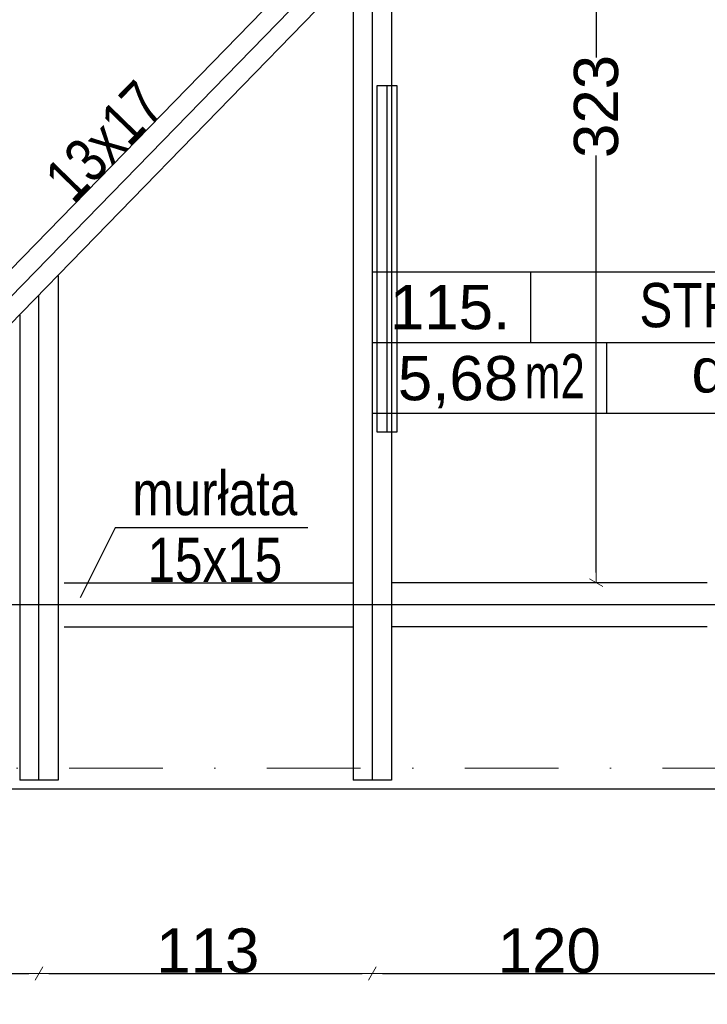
# Model space of a CAD drawing. Header units: millimetres. Extents: x 77315 to 1057463, y -108895 to -47643.
# Tile 4 of 62: x 84050 to 86380, y -105823 to -102484. Entities that reach past the tile are written whole.
import ezdxf

# ---------------------------------------------------------------- set-up
doc = ezdxf.new("R2010")
doc.units = ezdxf.units.MM
doc.header["$MEASUREMENT"] = 0
doc.linetypes.add('Dot & Dashed', pattern=[670.277762, 317.5, -176.388889, 0, -176.388874])
for name, color, linetype in [('A-OPISY-2', 7, 'Continuous'), ('A-OPISY-3', 7, 'Continuous'), ('detalokna', 7, 'Continuous'), ('DIM MALY', 7, 'Continuous'), ('Nowe_Interior - Lamp', 7, 'Continuous'), ('opisy inne', 7, 'Continuous'), ('OSIE', 7, 'Continuous'), ('podwaliny', 7, 'Continuous'), ('Structural - Grid', 7, 'Continuous'), ('wiezba', 7, 'Continuous')]:
    doc.layers.add(name, color=color, linetype=linetype)
doc.styles.add('STYL_AUTOMATYCZNY_1', font='arial.ttf')
doc.styles.add('STYL_AUTOMATYCZNY_2', font='arial.ttf')
doc.styles.add('STYL_AUTOMATYCZNY_3', font='arial.ttf', dxfattribs={"width": 0.8})
doc.styles.add('STYL_AUTOMATYCZNY_4', font='arial.ttf', dxfattribs={"width": 0.7})
doc.dimstyles.new('STYL_AUTOMATYCZNY__1', dxfattribs={"dimtxt": 150, "dimasz": 34.231941, "dimexe": 0.18, "dimexo": 0.0625, "dimgap": 0, "dimtad": 1, "dimdec": 0, "dimlfac": 0.1, "dimzin": 0, "dimdsep": 46, "dimtxsty": 'STYL_AUTOMATYCZNY_2', "dimblk": 'ARROWHEAD_2', "dimblk1": 'ARROWHEAD_2', "dimblk2": 'ARROWHEAD_2', "dimcen": 0.09, "dimse1": 1, "dimse2": 1, "dimclrd": 7, "dimclre": 7, "dimclrt": 7, "dimadec": 0, "dimazin": 0, "dimtfac": 1, "dimtdec": 4, "dimtmove": 0, "dimatfit": 3, "dimfxl": 0, "dimtolj": 1, "dimtzin": 0, "dimarcsym": 0})
doc.dimstyles.new('STYL_AUTOMATYCZNY__2', dxfattribs={"dimtxt": 150, "dimasz": 34.231941, "dimexe": 0.18, "dimexo": 0.0625, "dimgap": 0, "dimtad": 1, "dimtih": 1, "dimtoh": 1, "dimdec": 0, "dimlfac": 0.1, "dimzin": 0, "dimdsep": 46, "dimtxsty": 'STYL_AUTOMATYCZNY_2', "dimblk": 'ARROWHEAD_2', "dimblk1": 'ARROWHEAD_2', "dimblk2": 'ARROWHEAD_2', "dimcen": 0.09, "dimse1": 1, "dimse2": 1, "dimclrd": 7, "dimclre": 7, "dimclrt": 7, "dimadec": 0, "dimazin": 0, "dimtfac": 1, "dimtdec": 4, "dimtmove": 0, "dimatfit": 3, "dimfxl": 0, "dimtolj": 1, "dimtzin": 0, "dimarcsym": 0})

# ---------------------------------------------------------------- blocks, each defined once
blk = doc.blocks.new('ARROWHEAD_2')
at = {"color": 0, "linetype": 'Continuous', "lineweight": 0}
for p, q in [((0, 0), (-1, 0)), ((-0.378, -0.655), (0.378, 0.655))]:
    blk.add_line(p, q, dxfattribs=at)
blk = doc.blocks.new('*D367')
at = {"layer": 'Defpoints', "color": 0}
for p in [(87564.1, -105009.4), (82414.1, -105062.3), (82414.1, -106621.5)]:
    blk.add_point(p, dxfattribs=at)
at = {"layer": 'DIM MALY', "color": 7, "lineweight": -2}
blk.add_line((87529.9, -106621.5), (82448.4, -106621.5), dxfattribs=at)
at = {"layer": 'DIM MALY', "color": 7, "lineweight": -2, "xscale": 34.23194115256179, "yscale": 34.23194115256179, "zscale": 34.23194115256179, "rotation": 180}
blk.add_blockref('ARROWHEAD_2', (82414.1, -106621.5), dxfattribs=at)
at = {"layer": 'DIM MALY', "color": 7, "lineweight": -2, "xscale": 34.23194115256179, "yscale": 34.23194115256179, "zscale": 34.23194115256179}
blk.add_blockref('ARROWHEAD_2', (87564.1, -106621.5), dxfattribs=at)
at = {"layer": 'DIM MALY', "color": 7, "insert": (84988.8, -106544.9), "char_height": 150, "attachment_point": 5, "style": 'STYL_AUTOMATYCZNY_2'}
blk.add_mtext('\\A1;515', dxfattribs=at)
blk = doc.blocks.new('*D369')
at = {"layer": 'Defpoints', "color": 0}
for p in [(87564.1, -105009.4), (82414.1, -105062.3), (87564.1, -106621.5)]:
    blk.add_point(p, dxfattribs=at)
at = {"layer": 'DIM MALY', "color": 7, "lineweight": -2}
blk.add_line((82448.4, -106621.5), (87529.9, -106621.5), dxfattribs=at)
at = {"layer": 'DIM MALY', "color": 7, "lineweight": -2, "xscale": 34.23194115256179, "yscale": 34.23194115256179, "zscale": 34.23194115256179, "rotation": 180}
blk.add_blockref('ARROWHEAD_2', (82414.1, -106621.5), dxfattribs=at)
at = {"layer": 'DIM MALY', "color": 7, "lineweight": -2, "xscale": 34.23194115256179, "yscale": 34.23194115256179, "zscale": 34.23194115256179}
blk.add_blockref('ARROWHEAD_2', (87564.1, -106621.5), dxfattribs=at)
at = {"layer": 'DIM MALY', "color": 7, "insert": (84988.8, -106544.9), "char_height": 150, "attachment_point": 5, "style": 'STYL_AUTOMATYCZNY_2'}
blk.add_mtext('\\A1;515', dxfattribs=at)
blk = doc.blocks.new('*D370')
at = {"layer": 'Defpoints', "color": 0}
for p in [(87564.1, -105009.4), (82414.1, -105062.3), (87564.1, -106621.5)]:
    blk.add_point(p, dxfattribs=at)
at = {"layer": 'DIM MALY', "color": 7, "lineweight": -2}
blk.add_line((82448.4, -106621.5), (87529.9, -106621.5), dxfattribs=at)
at = {"layer": 'DIM MALY', "color": 7, "lineweight": -2, "xscale": 34.23194115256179, "yscale": 34.23194115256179, "zscale": 34.23194115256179, "rotation": 180}
blk.add_blockref('ARROWHEAD_2', (82414.1, -106621.5), dxfattribs=at)
at = {"layer": 'DIM MALY', "color": 7, "lineweight": -2, "xscale": 34.23194115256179, "yscale": 34.23194115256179, "zscale": 34.23194115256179}
blk.add_blockref('ARROWHEAD_2', (87564.1, -106621.5), dxfattribs=at)
at = {"layer": 'DIM MALY', "color": 7, "insert": (84988.8, -106544.9), "char_height": 150, "attachment_point": 5, "style": 'STYL_AUTOMATYCZNY_2'}
blk.add_mtext('\\A1;515', dxfattribs=at)
blk = doc.blocks.new('*D434')
at = {"layer": 'Defpoints', "color": 0}
for p in [(86127.4, -101163), (86004.2, -104392.9), (86127.4, -104392.9)]:
    blk.add_point(p, dxfattribs=at)
at = {"layer": 'DIM MALY', "color": 7, "lineweight": -2}
for p, q in [((86004.2, -101197.2), (86004.2, -102612.7)), ((86004.2, -104358.7), (86004.2, -102944))]:
    blk.add_line(p, q, dxfattribs=at)
at = {"layer": 'DIM MALY', "color": 7, "lineweight": -2, "xscale": 34.23194115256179, "yscale": 34.23194115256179, "zscale": 34.23194115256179}
for p, rotation in [((86004.2, -101163), 90), ((86004.2, -104392.9), 270)]:
    blk.add_blockref('ARROWHEAD_2', p, dxfattribs=dict(at, rotation=rotation))
at = {"layer": 'DIM MALY', "color": 7, "insert": (86004.2, -102778.3), "char_height": 150, "attachment_point": 5, "rotation": 90, "style": 'STYL_AUTOMATYCZNY_2'}
blk.add_mtext('\\A1;323', dxfattribs=at)
blk = doc.blocks.new('*D441')
at = {"layer": 'Defpoints', "color": 0}
for p in [(83137.9, -104230.6), (84115.5, -105062.8), (84115.5, -105717.8)]:
    blk.add_point(p, dxfattribs=at)
at = {"layer": 'DIM MALY', "color": 7, "lineweight": -2}
blk.add_line((83172.1, -105717.8), (84081.2, -105717.8), dxfattribs=at)
at = {"layer": 'DIM MALY', "color": 7, "lineweight": -2, "xscale": 34.23194115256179, "yscale": 34.23194115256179, "zscale": 34.23194115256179, "rotation": 180}
blk.add_blockref('ARROWHEAD_2', (83137.9, -105717.8), dxfattribs=at)
at = {"layer": 'DIM MALY', "color": 7, "lineweight": -2, "xscale": 34.23194115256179, "yscale": 34.23194115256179, "zscale": 34.23194115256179}
blk.add_blockref('ARROWHEAD_2', (84115.5, -105717.8), dxfattribs=at)
at = {"layer": 'DIM MALY', "color": 7, "insert": (83626.4, -105641.2), "char_height": 150, "attachment_point": 5, "style": 'STYL_AUTOMATYCZNY_2'}
blk.add_mtext('\\A1;98', dxfattribs=at)
blk = doc.blocks.new('*D442')
at = {"layer": 'Defpoints', "color": 0}
for p in [(83137.9, -104230.6), (84115.5, -105062.8), (84115.5, -105717.8)]:
    blk.add_point(p, dxfattribs=at)
at = {"layer": 'DIM MALY', "color": 7, "lineweight": -2}
blk.add_line((83172.1, -105717.8), (84081.2, -105717.8), dxfattribs=at)
at = {"layer": 'DIM MALY', "color": 7, "lineweight": -2, "xscale": 34.23194115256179, "yscale": 34.23194115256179, "zscale": 34.23194115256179, "rotation": 180}
blk.add_blockref('ARROWHEAD_2', (83137.9, -105717.8), dxfattribs=at)
at = {"layer": 'DIM MALY', "color": 7, "lineweight": -2, "xscale": 34.23194115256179, "yscale": 34.23194115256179, "zscale": 34.23194115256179}
blk.add_blockref('ARROWHEAD_2', (84115.5, -105717.8), dxfattribs=at)
at = {"layer": 'DIM MALY', "color": 7, "insert": (83626.4, -105641.2), "char_height": 150, "attachment_point": 5, "style": 'STYL_AUTOMATYCZNY_2'}
blk.add_mtext('\\A1;98', dxfattribs=at)
blk = doc.blocks.new('*D443')
at = {"layer": 'Defpoints', "color": 0}
for p in [(84115.5, -105062.8), (85245.5, -105062.8), (85245.5, -105717.8)]:
    blk.add_point(p, dxfattribs=at)
at = {"layer": 'DIM MALY', "color": 7, "lineweight": -2}
blk.add_line((84149.7, -105717.8), (85211.2, -105717.8), dxfattribs=at)
at = {"layer": 'DIM MALY', "color": 7, "lineweight": -2, "xscale": 34.23194115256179, "yscale": 34.23194115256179, "zscale": 34.23194115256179, "rotation": 180}
blk.add_blockref('ARROWHEAD_2', (84115.5, -105717.8), dxfattribs=at)
at = {"layer": 'DIM MALY', "color": 7, "lineweight": -2, "xscale": 34.23194115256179, "yscale": 34.23194115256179, "zscale": 34.23194115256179}
blk.add_blockref('ARROWHEAD_2', (85245.5, -105717.8), dxfattribs=at)
at = {"layer": 'DIM MALY', "color": 7, "insert": (84687.7, -105641.2), "char_height": 150, "attachment_point": 5, "style": 'STYL_AUTOMATYCZNY_2'}
blk.add_mtext('\\A1;113', dxfattribs=at)
blk = doc.blocks.new('*D444')
at = {"layer": 'Defpoints', "color": 0}
for p in [(83137.9, -104230.6), (84115.5, -105062.8), (84115.5, -105717.8)]:
    blk.add_point(p, dxfattribs=at)
at = {"layer": 'DIM MALY', "color": 7, "lineweight": -2}
blk.add_line((83172.1, -105717.8), (84081.2, -105717.8), dxfattribs=at)
at = {"layer": 'DIM MALY', "color": 7, "lineweight": -2, "xscale": 34.23194115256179, "yscale": 34.23194115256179, "zscale": 34.23194115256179, "rotation": 180}
blk.add_blockref('ARROWHEAD_2', (83137.9, -105717.8), dxfattribs=at)
at = {"layer": 'DIM MALY', "color": 7, "lineweight": -2, "xscale": 34.23194115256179, "yscale": 34.23194115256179, "zscale": 34.23194115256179}
blk.add_blockref('ARROWHEAD_2', (84115.5, -105717.8), dxfattribs=at)
at = {"layer": 'DIM MALY', "color": 7, "insert": (83626.4, -105641.2), "char_height": 150, "attachment_point": 5, "style": 'STYL_AUTOMATYCZNY_2'}
blk.add_mtext('\\A1;98', dxfattribs=at)
blk = doc.blocks.new('*D445')
at = {"layer": 'Defpoints', "color": 0}
for p in [(84115.5, -105062.8), (85245.5, -105062.8), (85245.5, -105717.8)]:
    blk.add_point(p, dxfattribs=at)
at = {"layer": 'DIM MALY', "color": 7, "lineweight": -2}
blk.add_line((84149.7, -105717.8), (85211.2, -105717.8), dxfattribs=at)
at = {"layer": 'DIM MALY', "color": 7, "lineweight": -2, "xscale": 34.23194115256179, "yscale": 34.23194115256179, "zscale": 34.23194115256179, "rotation": 180}
blk.add_blockref('ARROWHEAD_2', (84115.5, -105717.8), dxfattribs=at)
at = {"layer": 'DIM MALY', "color": 7, "lineweight": -2, "xscale": 34.23194115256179, "yscale": 34.23194115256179, "zscale": 34.23194115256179}
blk.add_blockref('ARROWHEAD_2', (85245.5, -105717.8), dxfattribs=at)
at = {"layer": 'DIM MALY', "color": 7, "insert": (84687.7, -105641.2), "char_height": 150, "attachment_point": 5, "style": 'STYL_AUTOMATYCZNY_2'}
blk.add_mtext('\\A1;113', dxfattribs=at)
blk = doc.blocks.new('*D446')
at = {"layer": 'Defpoints', "color": 0}
for p in [(85245.5, -105062.8), (86445.5, -105062.8), (86445.5, -105717.8)]:
    blk.add_point(p, dxfattribs=at)
at = {"layer": 'DIM MALY', "color": 7, "lineweight": -2}
blk.add_line((85279.7, -105717.8), (86411.2, -105717.8), dxfattribs=at)
at = {"layer": 'DIM MALY', "color": 7, "lineweight": -2, "xscale": 34.23194115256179, "yscale": 34.23194115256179, "zscale": 34.23194115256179, "rotation": 180}
blk.add_blockref('ARROWHEAD_2', (85245.5, -105717.8), dxfattribs=at)
at = {"layer": 'DIM MALY', "color": 7, "lineweight": -2, "xscale": 34.23194115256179, "yscale": 34.23194115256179, "zscale": 34.23194115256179}
blk.add_blockref('ARROWHEAD_2', (86445.5, -105717.8), dxfattribs=at)
at = {"layer": 'DIM MALY', "color": 7, "insert": (85845.1, -105641.2), "char_height": 150, "attachment_point": 5, "style": 'STYL_AUTOMATYCZNY_2'}
blk.add_mtext('\\A1;120', dxfattribs=at)
blk = doc.blocks.new('*D447')
at = {"layer": 'Defpoints', "color": 0}
for p in [(83137.9, -104230.6), (84115.5, -105062.8), (84115.5, -105717.8)]:
    blk.add_point(p, dxfattribs=at)
at = {"layer": 'DIM MALY', "color": 7, "lineweight": -2}
blk.add_line((83172.1, -105717.8), (84081.2, -105717.8), dxfattribs=at)
at = {"layer": 'DIM MALY', "color": 7, "lineweight": -2, "xscale": 34.23194115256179, "yscale": 34.23194115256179, "zscale": 34.23194115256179, "rotation": 180}
blk.add_blockref('ARROWHEAD_2', (83137.9, -105717.8), dxfattribs=at)
at = {"layer": 'DIM MALY', "color": 7, "lineweight": -2, "xscale": 34.23194115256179, "yscale": 34.23194115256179, "zscale": 34.23194115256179}
blk.add_blockref('ARROWHEAD_2', (84115.5, -105717.8), dxfattribs=at)
at = {"layer": 'DIM MALY', "color": 7, "insert": (83626.4, -105641.2), "char_height": 150, "attachment_point": 5, "style": 'STYL_AUTOMATYCZNY_2'}
blk.add_mtext('\\A1;98', dxfattribs=at)
blk = doc.blocks.new('*D448')
at = {"layer": 'Defpoints', "color": 0}
for p in [(84115.5, -105062.8), (85245.5, -105062.8), (85245.5, -105717.8)]:
    blk.add_point(p, dxfattribs=at)
at = {"layer": 'DIM MALY', "color": 7, "lineweight": -2}
blk.add_line((84149.7, -105717.8), (85211.2, -105717.8), dxfattribs=at)
at = {"layer": 'DIM MALY', "color": 7, "lineweight": -2, "xscale": 34.23194115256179, "yscale": 34.23194115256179, "zscale": 34.23194115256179, "rotation": 180}
blk.add_blockref('ARROWHEAD_2', (84115.5, -105717.8), dxfattribs=at)
at = {"layer": 'DIM MALY', "color": 7, "lineweight": -2, "xscale": 34.23194115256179, "yscale": 34.23194115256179, "zscale": 34.23194115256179}
blk.add_blockref('ARROWHEAD_2', (85245.5, -105717.8), dxfattribs=at)
at = {"layer": 'DIM MALY', "color": 7, "insert": (84687.7, -105641.2), "char_height": 150, "attachment_point": 5, "style": 'STYL_AUTOMATYCZNY_2'}
blk.add_mtext('\\A1;113', dxfattribs=at)
blk = doc.blocks.new('*D449')
at = {"layer": 'Defpoints', "color": 0}
for p in [(85245.5, -105062.8), (86445.5, -105062.8), (86445.5, -105717.8)]:
    blk.add_point(p, dxfattribs=at)
at = {"layer": 'DIM MALY', "color": 7, "lineweight": -2}
blk.add_line((85279.7, -105717.8), (86411.2, -105717.8), dxfattribs=at)
at = {"layer": 'DIM MALY', "color": 7, "lineweight": -2, "xscale": 34.23194115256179, "yscale": 34.23194115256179, "zscale": 34.23194115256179, "rotation": 180}
blk.add_blockref('ARROWHEAD_2', (85245.5, -105717.8), dxfattribs=at)
at = {"layer": 'DIM MALY', "color": 7, "lineweight": -2, "xscale": 34.23194115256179, "yscale": 34.23194115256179, "zscale": 34.23194115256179}
blk.add_blockref('ARROWHEAD_2', (86445.5, -105717.8), dxfattribs=at)
at = {"layer": 'DIM MALY', "color": 7, "insert": (85845.1, -105641.2), "char_height": 150, "attachment_point": 5, "style": 'STYL_AUTOMATYCZNY_2'}
blk.add_mtext('\\A1;120', dxfattribs=at)

msp = doc.modelspace()

# ---------------------------------------------------------------- linework, layer by layer
at = {"layer": 'A-OPISY-3'}
for p, q in [((85781.6, -103339), (85781.6, -103579.1)), ((85245.5, -103579), (87245.4, -103579)), ((86038.4, -103579.1), (86038.4, -103819))]:
    msp.add_line(p, q, dxfattribs=at)
msp.add_lwpolyline([(85245.5, -103819), (85245.5, -103339), (87245.4, -103339), (87245.4, -103819)], close=True, dxfattribs=at)
at = {"layer": 'detalokna'}
msp.add_line((87564.1, -105092.8), (82424.1, -105092.8), dxfattribs=at)
at = {"layer": 'Nowe_Interior - Lamp'}
msp.add_lwpolyline([(85261, -102707.8), (85261, -103881.8), (85330, -103881.8), (85330, -102707.8)], close=True, dxfattribs=at)
msp.add_lwpolyline([(85295.5, -103881.8), (85295.5, -102707.8)], dxfattribs=at)
at = {"layer": 'opisy inne'}
msp.add_lwpolyline([(85026.6, -104206.7), (84373.6, -104206.7), (84254.8, -104444.3)], dxfattribs=at)
at = {"layer": 'OSIE'}
for p, q in [((82472.9, -105011.5), (86323.1, -101059.5)), ((85245.5, -105062.8), (85245.5, -102258.8)), ((84115.5, -105062.8), (84115.5, -103418.7)), ((87558.9, -104467.9), (83015.3, -104467.9))]:
    msp.add_line(p, q, dxfattribs=at)
at = {"layer": 'podwaliny'}
for p, q in [((84201.3, -104392.9), (85180.5, -104392.9)), ((86380.5, -104392.9), (85310.5, -104392.9)), ((84201.3, -104542.9), (85180.5, -104542.9)), ((86380.5, -104542.9), (85310.5, -104542.9))]:
    msp.add_line(p, q, dxfattribs=at)
at = {"layer": 'Structural - Grid', "linetype": 'Dot & Dashed', "lineweight": 15}
msp.add_line((118724.5, -105021.8), (80780, -105021.8), dxfattribs=at)
at = {"layer": 'wiezba'}
for p, q in [((82427.5, -104964.9), (86161.5, -101132.3)), ((82518.2, -105058.1), (86253.7, -101218.9)), ((85310.5, -102192.1), (85310.5, -105062.8)), ((85180.5, -102325.5), (85180.5, -105062.8)), ((84180.5, -103352), (84180.5, -105062.8)), ((84050.5, -103485.4), (84050.5, -105062.8)), ((84180.5, -105062.8), (84050.5, -105062.8)), ((85310.5, -105062.8), (85180.5, -105062.8))]:
    msp.add_line(p, q, dxfattribs=at)

# ---------------------------------------------------------------- texts
at = {"layer": 'A-OPISY-2', "char_height": 150}
for s, insert, attachment_point, style in [('\\A1;{\\pql;\\fArial|b0|i0|c238|p0;\\W1.000000;115.}', (85304.8, -103535.7), 7, 'STYL_AUTOMATYCZNY_1'), ('\\A1;{\\pql;\\fArial|b0|i0|c238|p0;\\W0.800000;STRYCH 2}', (86150.4, -103529), 7, 'STYL_AUTOMATYCZNY_3'), ('\\A1;{\\pql;\\fArial|b0|i0|c238|p0;\\W1.000000;deski}', (86326.9, -103750.1), 7, 'STYL_AUTOMATYCZNY_1'), ('\\A1;{\\pqr;\\fArial|b0|i0|c238|p0;\\W0.700000;m2}', (85965.1, -103617.6), 3, 'STYL_AUTOMATYCZNY_4'), ('\\A1;{\\pql;\\fArial|b0|i0|c238|p0;\\W1.000000;5,68}', (85331.8, -103802.3), 7, 'STYL_AUTOMATYCZNY_1')]:
    msp.add_mtext(s, dxfattribs=dict(at, insert=insert, attachment_point=attachment_point, style=style))
at = {"layer": 'opisy inne', "insert": (84337.5, -102896.9), "char_height": 150, "attachment_point": 5, "rotation": 45.747, "style": 'STYL_AUTOMATYCZNY_3'}
msp.add_mtext('\\A1;{\\pqc;\\fArial|b0|i0|c238|p0;\\W0.800000;13x17}', dxfattribs=at)
at = {"layer": 'opisy inne', "insert": (84711.8, -104203.6), "char_height": 150, "attachment_point": 5, "line_spacing_factor": 0.906268, "style": 'STYL_AUTOMATYCZNY_3'}
msp.add_mtext('\\A1;{\\pqc;\\fArial|b0|i0|c238|p0;\\W0.800000;murłata \\P\\pqc;\\fArial|b0|i0|c238|p0;\\W0.800000;15x15}', dxfattribs=at)

# ---------------------------------------------------------------- dimensions: what is measured, and where the dimension line sits
at = {"layer": 'DIM MALY'}
dim = msp.add_linear_dim(base=(86004.2, -104392.9), p1=(86127.4, -101163), p2=(86127.4, -104392.9), angle=270, dimstyle='STYL_AUTOMATYCZNY__1', dxfattribs=at)
dim.commit()
dim.dimension.update_dxf_attribs({"geometry": '*D434', "text_midpoint": (86004.2, -102778.3), "dimtype": 160, "text_rotation": 90})
for base, p1, p2, picture, middle in [((84115.5, -105717.8), (83137.9, -104230.6), (84115.5, -105062.8), '*D441', (83626.4, -105717.8)), ((84115.5, -105717.8), (83137.9, -104230.6), (84115.5, -105062.8), '*D442', (83626.4, -105717.8)), ((84115.5, -105717.8), (83137.9, -104230.6), (84115.5, -105062.8), '*D444', (83626.4, -105717.8)), ((84115.5, -105717.8), (83137.9, -104230.6), (84115.5, -105062.8), '*D447', (83626.4, -105717.8)), ((87564.1, -106621.5), (82414.1, -105062.3), (87564.1, -105009.4), '*D369', (84988.8, -106621.5)), ((87564.1, -106621.5), (82414.1, -105062.3), (87564.1, -105009.4), '*D370', (84988.8, -106621.5)), ((85245.5, -105717.8), (84115.5, -105062.8), (85245.5, -105062.8), '*D443', (84687.7, -105717.8)), ((85245.5, -105717.8), (84115.5, -105062.8), (85245.5, -105062.8), '*D445', (84687.7, -105717.8)), ((85245.5, -105717.8), (84115.5, -105062.8), (85245.5, -105062.8), '*D448', (84687.7, -105717.8)), ((86445.5, -105717.8), (85245.5, -105062.8), (86445.5, -105062.8), '*D446', (85845.1, -105717.8)), ((86445.5, -105717.8), (85245.5, -105062.8), (86445.5, -105062.8), '*D449', (85845.1, -105717.8))]:
    dim = msp.add_linear_dim(base=base, p1=p1, p2=p2, dimstyle='STYL_AUTOMATYCZNY__2', dxfattribs=at)
    dim.commit()
    dim.dimension.update_dxf_attribs({"geometry": picture, "text_midpoint": middle, "dimtype": 160})
dim = msp.add_linear_dim(base=(82414.1, -106621.5), p1=(87564.1, -105009.4), p2=(82414.1, -105062.3), angle=180, dimstyle='STYL_AUTOMATYCZNY__2', dxfattribs=at)
dim.commit()
dim.dimension.update_dxf_attribs({"geometry": '*D367', "text_midpoint": (84988.8, -106621.5), "dimtype": 160})

doc.saveas('drawing.dxf')
